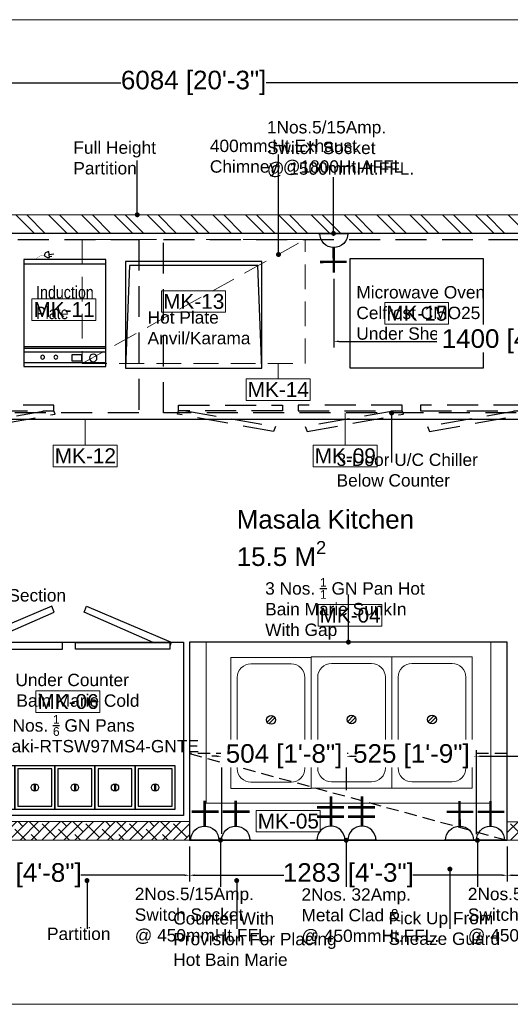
# Model space of a CAD drawing. Header units: millimetres. Extents: x 2986598 to 3043959, y -509231 to -488047.
# Tile 3 of 4: x 2993448 to 2995429, y -492022 to -488047. Entities that reach past the tile are written whole.
import ezdxf

# ---------------------------------------------------------------- set-up
doc = ezdxf.new("R2010")
doc.units = ezdxf.units.MM
doc.header["$LTSCALE"] = 1000
doc.header["$MEASUREMENT"] = 0
doc.header["$PDMODE"] = 3
doc.header["$PDSIZE"] = -1
doc.linetypes.add('DASHED', pattern=[0.75, 0.5, -0.25])
doc.linetypes.add('HIDDEN', pattern=[0.375, 0.25, -0.125])
doc.layers.get('0').update_dxf_attribs({"linetype": 'CONTINUOUS'})
doc.layers.get('Defpoints').update_dxf_attribs({"linetype": 'CONTINUOUS'})
for name, color, linetype in [('ELECTRICAL', 7, 'CONTINUOUS'), ('Equipment', 5, 'CONTINUOUS'), ('Equipment Name', 7, 'CONTINUOUS'), ('Exhaut Hoods', 222, 'CONTINUOUS')]:
    doc.layers.add(name, color=color, linetype=linetype)
for name, color, linetype, lineweight in [('Equip No.', 1, 'CONTINUOUS', 15), ('HATCH', 251, 'CONTINUOUS', 5), ('PARTITION', 34, 'CONTINUOUS', 13), ('TEXT', 7, 'CONTINUOUS', 5)]:
    doc.layers.add(name, color=color, linetype=linetype, lineweight=lineweight)
doc.styles.add('ARAIL', font='arial.ttf')
doc.styles.add('Arial', font='arial.ttf')
doc.styles.get("Standard").update_dxf_attribs({"font": 'arial.ttf'})
doc.dimstyles.new('TFS-Dim', dxfattribs={"dimtxt": 75, "dimasz": 20, "dimexe": 25, "dimexo": 25, "dimgap": 5, "dimtad": 0, "dimdec": 0, "dimzin": 0, "dimdsep": 46, "dimtxsty": 'Standard', "dimcen": 0.09, "dimclrd": 8, "dimclre": 8, "dimadec": 0, "dimazin": 0, "dimtfac": 1, "dimtdec": 0, "dimtofl": 0, "dimtmove": 0, "dimatfit": 3, "dimldrblk": 'DOT', "dimfxl": 1, "dimtolj": 1, "dimtzin": 0, "dimlwd": -1, "dimlwe": -1, "dimarcsym": 0})

# ---------------------------------------------------------------- blocks, each defined once
blk = doc.blocks.new('A$C35fc1d34')
at = {"layer": 'Equipment'}
for p, q in [((0, 0), (0, 330.2)), ((0, 330.2), (431.8, 330.2)), ((13.9, 330.2), (13.9, 0)), ((58, 330.2), (58, 0)), ((72.2, 330.2), (72.2, 0)), ((79, 330.2), (79, 0)), ((412.8, 330.2), (412.8, 0)), ((431.8, 330.2), (431.8, 0)), ((452.1, 101.9), (454, 120)), ((439.8, 103.2), (463.6, 100.7)), ((443.9, 102.8), (445, 112.9)), ((431.8, 0), (0, 0))]:
    blk.add_line(p, q, dxfattribs=at)
blk.add_lwpolyline([(23.2, 193.1), (23.2, 234.1), (46.5, 234.1), (46.5, 193.1)], close=True, dxfattribs=at)
at = {"layer": 'Equipment', "color": 250, "const_width": 1}
blk.add_lwpolyline([(431.8, 47.5, 0.23358), (449.7, 82.9)], format="xyb", dxfattribs=at)
at = {"layer": 'Equipment'}
blk.add_lwpolyline([(463.6, 100.7, -0.063324), (461.9, 93.2, -0.07639), (458.7, 87.6, -0.107132), (454.1, 83.7, -0.14755), (449.7, 82.9, -0.14755), (445.7, 84.6, -0.107132), (441.9, 89.4, -0.07639), (440, 95.5, -0.063324), (439.8, 103.2, -0.063324)], format="xyb", dxfattribs=at)
for centre, radius in [((34.2, 279.7), 15.2), ((37.7, 128.4), 7.71), ((37.7, 75.3), 7.71)]:
    blk.add_circle(centre, radius, dxfattribs=at)
blk = doc.blocks.new('_Dot')
at = {"color": 0, "linetype": 'ByBlock', "lineweight": -2}
blk.add_line((-0.5, 0), (-1, 0), dxfattribs=at)
at = {"color": 0, "linetype": 'ByBlock', "const_width": 0.5}
blk.add_lwpolyline([(-0.25, 0, 1), (0.25, 0, 1)], format="xyb", close=True, dxfattribs=at)
blk = doc.blocks.new('*D435')
at = {"layer": 'Defpoints', "color": 0, "transparency": 16777216}
for p in [(2997191.9, -488301.8), (2991108.3, -488834.6), (2997191.9, -488834.6)]:
    blk.add_point(p, dxfattribs=at)
at = {"layer": 'Equipment Name', "color": 8, "transparency": 16777216}
for p, q in [((2991108.3, -488809.6), (2991108.3, -488276.8)), ((2997191.9, -488809.6), (2997191.9, -488276.8)), ((2991128.3, -488301.8), (2993856.8, -488301.8)), ((2997171.9, -488301.8), (2994443.4, -488301.8))]:
    blk.add_line(p, q, dxfattribs=at)
for points in [[(2991128.3, -488298.5), (2991128.3, -488305.2), (2991108.3, -488301.8)], [(2997171.9, -488298.5), (2997171.9, -488305.2), (2997191.9, -488301.8)]]:
    blk.add_solid(points, dxfattribs=at)
at = {"layer": 'Equipment Name', "color": 0, "transparency": 16777216, "insert": (2994150.1, -488301.8), "char_height": 75, "attachment_point": 5}
blk.add_mtext('\\A1;6084 [20\'-3"]', dxfattribs=at)
blk = doc.blocks.new('A$Cb17207a4')
at = {"layer": 'Equipment', "color": 3, "linetype": 'HIDDEN', "ltscale": 0.5}
for points in [[(1800, -700), (0, -700), (0, 0), (1800, 0)], [(481.2, -668.7), (481.2, -690.9), (61.4, -690.9), (61.4, -668.7)], [(544.2, -668.7), (544.2, -690.9), (964, -690.9), (964, -668.7)], [(1038.2, -668.7), (1038.2, -690.9), (1458, -690.9), (1458, -668.7)]]:
    blk.add_lwpolyline(points, close=True, dxfattribs=at)
at = {"layer": 'Equipment', "color": 3, "linetype": 'HIDDEN', "ltscale": 0.5, "elevation": 45.6}
for points in [[(90.2, -690.9), (452.5, -754.4), (444.8, -775.3), (56.5, -704.2), (61.4, -690.9)], [(935.2, -690.9), (572.9, -754.4), (580.6, -775.3), (968.9, -704.2), (964, -690.9)], [(1429.2, -690.9), (1066.9, -754.4), (1074.6, -775.3), (1462.9, -704.2), (1458, -690.9)]]:
    blk.add_lwpolyline(points, dxfattribs=at)
blk = doc.blocks.new('*D439')
at = {"layer": 'Defpoints', "color": 0, "transparency": 16777216}
for p in [(2992733.7, -491359.6), (2994133.7, -491359.6), (2994133.7, -491500.8)]:
    blk.add_point(p, dxfattribs=at)
at = {"layer": 'Equipment Name', "color": 8, "transparency": 16777216}
for p, q in [((2992733.7, -491384.6), (2992733.7, -491525.8)), ((2994133.7, -491384.6), (2994133.7, -491525.8)), ((2992753.7, -491500.8), (2993173.3, -491500.8)), ((2994113.7, -491500.8), (2993694.1, -491500.8))]:
    blk.add_line(p, q, dxfattribs=at)
for points in [[(2992753.7, -491497.4), (2992753.7, -491504.1), (2992733.7, -491500.8)], [(2994113.7, -491497.4), (2994113.7, -491504.1), (2994133.7, -491500.8)]]:
    blk.add_solid(points, dxfattribs=at)
at = {"layer": 'Equipment Name', "color": 0, "transparency": 16777216, "insert": (2993433.7, -491500.8), "char_height": 75, "attachment_point": 5}
blk.add_mtext('\\A1;1400 [4\'-8"]', dxfattribs=at)
blk = doc.blocks.new('*D440')
at = {"layer": 'Defpoints', "color": 0, "transparency": 16777216}
for p in [(2994133.7, -491359.6), (2995416.5, -491359.6), (2995416.5, -491500.8)]:
    blk.add_point(p, dxfattribs=at)
at = {"layer": 'Equipment Name', "color": 8, "transparency": 16777216}
for p, q in [((2994133.7, -491384.6), (2994133.7, -491525.8)), ((2995416.5, -491384.6), (2995416.5, -491525.8)), ((2994153.7, -491500.8), (2994514.7, -491500.8)), ((2995396.5, -491500.8), (2995035.5, -491500.8))]:
    blk.add_line(p, q, dxfattribs=at)
for points in [[(2994153.7, -491497.4), (2994153.7, -491504.1), (2994133.7, -491500.8)], [(2995396.5, -491497.4), (2995396.5, -491504.1), (2995416.5, -491500.8)]]:
    blk.add_solid(points, dxfattribs=at)
at = {"layer": 'Equipment Name', "color": 0, "transparency": 16777216, "insert": (2994775.1, -491500.8), "char_height": 75, "attachment_point": 5}
blk.add_mtext('\\A1;1283 [4\'-3"]', dxfattribs=at)
blk = doc.blocks.new('*D441')
at = {"layer": 'Defpoints', "color": 0, "transparency": 16777216}
for p in [(2995416.5, -491359.6), (2996364.1, -491359.6), (2996364.1, -491500.8)]:
    blk.add_point(p, dxfattribs=at)
at = {"layer": 'Equipment Name', "color": 8, "transparency": 16777216}
for p, q in [((2995416.5, -491384.6), (2995416.5, -491525.8)), ((2996364.1, -491384.6), (2996364.1, -491525.8)), ((2995436.5, -491500.8), (2995655.5, -491500.8)), ((2996344.1, -491500.8), (2996125.1, -491500.8))]:
    blk.add_line(p, q, dxfattribs=at)
for points in [[(2995436.5, -491497.4), (2995436.5, -491504.1), (2995416.5, -491500.8)], [(2996344.1, -491497.4), (2996344.1, -491504.1), (2996364.1, -491500.8)]]:
    blk.add_solid(points, dxfattribs=at)
at = {"layer": 'Equipment Name', "color": 0, "transparency": 16777216, "insert": (2995890.3, -491500.8), "char_height": 75, "attachment_point": 5}
blk.add_mtext('\\A1;948 [3\'-2"]', dxfattribs=at)
blk = doc.blocks.new('A$C21C85089')
at = {"layer": 'ELECTRICAL'}
for points, const_width in [([(-42, 108.5), (43.4, 108.5)], 4.7), ([(0, 69.7), (0, 0)], 7.15), ([(-35.8, 30), (38, 30)], 7.15)]:
    blk.add_lwpolyline(points, dxfattribs=dict(at, const_width=const_width))
blk.add_arc((0, 108.5), 38.8, 180, 0, dxfattribs=at)
blk = doc.blocks.new('A$C254D60C6')
at = {"layer": 'ELECTRICAL'}
for points, const_width in [([(161.3, 142.2), (161.3, -9.6)], 8.36), ([(0, 131.3), (0, 0)], 12.7), ([(45.9, 131.3), (45.9, 0)], 12.7), ([(92.3, 67.5), (-53.3, 67.5)], 12.7)]:
    blk.add_lwpolyline(points, dxfattribs=dict(at, const_width=const_width))
blk.add_arc((161.3, 67.5), 69, 90, 270, dxfattribs=at)
blk = doc.blocks.new('*D445')
at = {"layer": 'Defpoints', "color": 0, "transparency": 16777216}
for p in [(2996116.6, -488917.4), (2994716.2, -489068.5), (2996116.6, -489345.5)]:
    blk.add_point(p, dxfattribs=at)
at = {"layer": 'ELECTRICAL', "color": 8, "transparency": 16777216}
for p, q in [((2996116.6, -488942.4), (2996116.6, -489370.5)), ((2994716.2, -489093.5), (2994716.2, -489370.5)), ((2994736.2, -489345.5), (2995156, -489345.5)), ((2996096.6, -489345.5), (2995676.8, -489345.5))]:
    blk.add_line(p, q, dxfattribs=at)
for points in [[(2994736.2, -489342.1), (2994736.2, -489348.8), (2994716.2, -489345.5)], [(2996096.6, -489342.1), (2996096.6, -489348.8), (2996116.6, -489345.5)]]:
    blk.add_solid(points, dxfattribs=at)
at = {"layer": 'ELECTRICAL', "color": 0, "transparency": 16777216, "insert": (2995416.4, -489345.5), "char_height": 75, "attachment_point": 5, "bg_fill": 3, "box_fill_scale": 1.25, "bg_fill_color": 256, "bg_fill_true_color": 13158600, "bg_fill_transparency": 0}
blk.add_mtext('\\A1;1400 [4\'-8"]', dxfattribs=at)
blk = doc.blocks.new('*D449')
at = {"layer": 'Defpoints', "color": 0, "transparency": 16777216}
for p in [(2995292.2, -491020.4), (2996792.3, -491200.9), (2995292.2, -491359.6)]:
    blk.add_point(p, dxfattribs=at)
at = {"layer": 'ELECTRICAL', "color": 8, "transparency": 16777216}
for p, q in [((2995292.2, -491334.6), (2995292.2, -490995.4)), ((2996792.3, -491175.9), (2996792.3, -490995.4)), ((2995312.2, -491020.4), (2995847, -491020.4)), ((2996772.3, -491020.4), (2996237.5, -491020.4))]:
    blk.add_line(p, q, dxfattribs=at)
for points in [[(2995312.2, -491017.1), (2995312.2, -491023.8), (2995292.2, -491020.4)], [(2996772.3, -491017.1), (2996772.3, -491023.8), (2996792.3, -491020.4)]]:
    blk.add_solid(points, dxfattribs=at)
at = {"layer": 'ELECTRICAL', "color": 0, "transparency": 16777216, "insert": (2996042.2, -491020.4), "char_height": 75, "attachment_point": 5, "bg_fill": 3, "box_fill_scale": 1.25, "bg_fill_color": 256, "bg_fill_true_color": 13158600, "bg_fill_transparency": 0}
blk.add_mtext("\\A1;1500 [5']", dxfattribs=at)
blk = doc.blocks.new('*D450')
at = {"layer": 'Defpoints', "color": 0, "transparency": 16777216}
for p in [(2994767.1, -491182.8), (2995292.2, -491359.6)]:
    blk.add_point(p, dxfattribs=at)
at = {"layer": 'ELECTRICAL', "color": 8, "transparency": 16777216}
for p, q in [((2994767.1, -491157.8), (2994767.1, -490995.4)), ((2995292.2, -491334.6), (2995292.2, -490995.4)), ((2994787.1, -491020.4), (2994794.8, -491020.4)), ((2995272.2, -491020.4), (2995264.5, -491020.4))]:
    blk.add_line(p, q, dxfattribs=at)
for points in [[(2994787.1, -491017.1), (2994787.1, -491023.8), (2994767.1, -491020.4)], [(2995272.2, -491017.1), (2995272.2, -491023.8), (2995292.2, -491020.4)]]:
    blk.add_solid(points, dxfattribs=at)
at = {"layer": 'ELECTRICAL', "color": 0, "transparency": 16777216, "insert": (2995029.6, -491020.4), "char_height": 75, "attachment_point": 5, "bg_fill": 3, "box_fill_scale": 1.25, "bg_fill_color": 256, "bg_fill_true_color": 13158600, "bg_fill_transparency": 0}
blk.add_mtext('\\A1;525 [1\'-9"]', dxfattribs=at)
at = {"layer": 'Defpoints', "color": 0, "transparency": 16777216}
blk.add_point((2994767.1, -491020.4), dxfattribs=at)
blk = doc.blocks.new('*D451')
at = {"layer": 'Defpoints', "color": 0, "transparency": 16777216}
for p in [(2994767.1, -491182.8), (2994263.4, -491359.2)]:
    blk.add_point(p, dxfattribs=at)
at = {"layer": 'ELECTRICAL', "color": 8, "transparency": 16777216}
for p, q in [((2994263.4, -491334.2), (2994263.4, -490995.4)), ((2994767.1, -491157.8), (2994767.1, -490995.4)), ((2994243.4, -491020.4), (2994223.4, -491020.4)), ((2994787.1, -491020.4), (2994807.1, -491020.4))]:
    blk.add_line(p, q, dxfattribs=at)
for points in [[(2994243.4, -491017.1), (2994243.4, -491023.8), (2994263.4, -491020.4)], [(2994787.1, -491017.1), (2994787.1, -491023.8), (2994767.1, -491020.4)]]:
    blk.add_solid(points, dxfattribs=at)
at = {"layer": 'ELECTRICAL', "color": 0, "transparency": 16777216, "insert": (2994515.3, -491020.4), "char_height": 75, "attachment_point": 5, "bg_fill": 3, "box_fill_scale": 1.25, "bg_fill_color": 256, "bg_fill_true_color": 13158600, "bg_fill_transparency": 0}
blk.add_mtext('\\A1;504 [1\'-8"]', dxfattribs=at)
at = {"layer": 'Defpoints', "color": 0, "transparency": 16777216}
blk.add_point((2994263.4, -491020.4), dxfattribs=at)
blk = doc.blocks.new('A$Ca4fd5d77')
at = {"layer": 'Equipment'}
for p, q in [((79.1, 102.5), (79.1, 73.5)), ((82.9, 102.5), (82.9, 73.5))]:
    blk.add_line(p, q, dxfattribs=at)
for points in [[(0, 176), (0, 0), (162, 0), (162, 176)], [(12.5, 163.5), (12.5, 12.5), (149.5, 12.5), (149.5, 163.5)]]:
    blk.add_lwpolyline(points, close=True, dxfattribs=at)
blk.add_circle((81, 88), 14.7, dxfattribs=at)
blk = doc.blocks.new('A$Ccd9e918b')
at = {"layer": 'Equipment'}
for points in [[(136.9, -1.8), (416.3, 120.7), (407.1, 145.7), (64.2, 0), (70.1, -15.9)], [(548.3, -1.8), (827.7, 120.7), (818.5, 145.7), (475.6, 0), (481.4, -15.9)], [(1228.7, -1.8), (949.3, 120.7), (958.5, 145.7), (1301.4, 0), (1295.5, -15.9)]]:
    blk.add_lwpolyline(points, dxfattribs=at)
for points in [[(1350, -700), (0, -700), (0, 0), (1350, 0)], [(450.8, -28.5), (450.8, -1.8), (70.1, -1.8), (70.1, -28.5)], [(862.2, -28.5), (862.2, -1.8), (481.4, -1.8), (481.4, -28.5)], [(914.8, -28.5), (914.8, -1.8), (1295.5, -1.8), (1295.5, -28.5)]]:
    blk.add_lwpolyline(points, close=True, dxfattribs=at)
for p in [(21, -675), (183, -675), (345, -675), (507, -675), (669, -675), (831, -675), (993, -675), (1155, -675)]:
    blk.add_blockref('A$Ca4fd5d77', p, dxfattribs=at)

msp = doc.modelspace()

# ---------------------------------------------------------------- hatches: boundary and pattern name
at = {"layer": 'HATCH'}
h = msp.add_hatch(dxfattribs=at)
h.set_pattern_fill('ANSI32', color=256, scale=250, angle=90)
h.set_pattern_definition([(135, (55754.09, -11092.91), (-66.2912607, -66.2912607), []), (135, (55754.09, -11048.71), (-66.2912607, -66.2912607), [])])
h.paths.add_polyline_path([(2991108.3, -488909.6), (2997191.9, -488909.6), (2997191.9, -488834.6), (2991108.3, -488834.6)])
h = msp.add_hatch(dxfattribs=at)
h.set_pattern_fill('ANSI38', color=256, scale=250)
h.set_pattern_definition([(45, (56161.3, -11067.597), (-22.0970869, 22.0970869), []), (135, (56161.3, -11067.597), (-66.29126074, 22.0970869), [78.125, -46.875])])
h.paths.add_polyline_path([(2994133.7, -491284.3), (2994133.7, -491359.3), (2992733.7, -491359.3), (2992733.7, -491284.3)])
h = msp.add_hatch(dxfattribs=at)
h.set_pattern_fill('ANSI38', color=256, scale=250)
h.set_pattern_definition([(45, (58760.086, -11067.906), (-22.0970869, 22.0970869), []), (135, (58760.086, -11067.906), (-66.29126074, 22.0970869), [78.125, -46.875])])
h.paths.add_polyline_path([(2996364.1, -491284.9), (2996364.1, -491359.9), (2995416.5, -491359.6), (2995416.5, -491284.6)])

# ---------------------------------------------------------------- linework, layer by layer
at = {"layer": 'Equip No.'}
for p, q in [((2994491.5, -489497), (2994491.5, -489434.6)), ((2994762.1, -489634.6), (2994762.1, -489764.2)), ((2993712.4, -489659.6), (2993712.4, -489764.2)), ((2994775.1, -490494.7), (2994775.1, -490559.6))]:
    msp.add_line(p, q, dxfattribs=at)
for points in [[(2993497.3, -489173.6), (2993755.4, -489173.6), (2993755.4, -489260.8), (2993497.3, -489260.8)], [(2994021, -489141), (2994279.2, -489141), (2994279.2, -489228.1), (2994021, -489228.1)], [(2994921.8, -489189), (2995179.9, -489189), (2995179.9, -489276.1), (2994921.8, -489276.1)], [(2994362.5, -489497), (2994620.6, -489497), (2994620.6, -489584.1), (2994362.5, -489584.1)], [(2993583.3, -489764.2), (2993841.5, -489764.2), (2993841.5, -489851.4), (2993583.3, -489851.4)], [(2994633, -489764.2), (2994891.1, -489764.2), (2994891.1, -489851.4), (2994633, -489851.4)], [(2994652.5, -490407.5), (2994910.6, -490407.5), (2994910.6, -490494.7), (2994652.5, -490494.7)], [(2993513.5, -490756.2), (2993771.6, -490756.2), (2993771.6, -490843.3), (2993513.5, -490843.3)], [(2994403.1, -491239), (2994661.3, -491239), (2994661.3, -491326.1), (2994403.1, -491326.1)]]:
    msp.add_lwpolyline(points, close=True, dxfattribs=at)
at = {"layer": 'Equipment'}
for p, q in [((2994471.3, -490858), (2994447.2, -490882.1)), ((2994478.4, -490865.1), (2994454.2, -490889.2)), ((2994796.3, -490856.5), (2994772.2, -490880.6)), ((2994803.4, -490863.5), (2994779.2, -490887.7)), ((2995121.3, -490856.5), (2995097.2, -490880.6)), ((2995128.4, -490863.5), (2995104.2, -490887.7))]:
    msp.add_line(p, q, dxfattribs=at)
at = {"layer": 'Equipment', "color": 32, "linetype": 'HIDDEN', "ltscale": 0.2}
msp.add_line((2994133.7, -491009.6), (2995416.5, -491359.6), dxfattribs=at)
at = {"layer": 'Equipment', "color": 32}
for points in [[(2997116.9, -488909.6), (2991833.3, -488909.6), (2991833.3, -489659.6), (2997116.9, -489659.6)], [(2994133.7, -491359.6), (2995416.5, -491359.6), (2995416.5, -490559.6), (2994133.7, -490559.6)]]:
    msp.add_lwpolyline(points, close=True, dxfattribs=at)
at = {"layer": 'Equipment'}
for points in [[(2994780.8, -489452.5), (2995320.8, -489452.5), (2995320.8, -489012.5), (2994780.8, -489012.5)], [(2993875.1, -489453.2), (2994425.1, -489453.2), (2994425.1, -489023.2), (2993875.1, -489023.2)], [(2993875.1, -489453.2), (2994425.1, -489453.2), (2994409, -489039.2), (2993891.2, -489039.2)]]:
    msp.add_lwpolyline(points, close=True, dxfattribs=at)
at = {"layer": 'Equipment', "lineweight": 0, "ltscale": 50}
for points in [[(2994200.2, -490559.6), (2995350, -490559.6), (2995350, -491209.6), (2994200.2, -491209.6)], [(2994300.3, -490621.1), (2994625.3, -490621.1), (2994625.3, -491151.1), (2994300.3, -491151.1)], [(2994625.3, -490619.6), (2994950.3, -490619.6), (2994950.3, -491149.6), (2994625.3, -491149.6)], [(2994950.3, -490619.6), (2995275.3, -490619.6), (2995275.3, -491149.6), (2994950.3, -491149.6)]]:
    msp.add_lwpolyline(points, close=True, dxfattribs=at)
for points in [[(2994706.6, -490645.6), (2994868.9, -490645.6, -0.414214), (2994924.3, -490700.9), (2994924.3, -491068.2, -0.414214), (2994868.9, -491123.6), (2994706.6, -491123.6, -0.414214), (2994651.3, -491068.2), (2994651.3, -490700.9, -0.414214)], [(2995031.6, -490645.6), (2995193.9, -490645.6, -0.414214), (2995249.3, -490700.9), (2995249.3, -491068.2, -0.414214), (2995193.9, -491123.6), (2995031.6, -491123.6, -0.414214), (2994976.3, -491068.2), (2994976.3, -490700.9, -0.414214)], [(2994381.6, -490647.1), (2994543.9, -490647.1, -0.414214), (2994599.3, -490702.4), (2994599.3, -491069.8, -0.414214), (2994543.9, -491125.1), (2994381.6, -491125.1, -0.414214), (2994326.3, -491069.8), (2994326.3, -490702.4, -0.414214)]]:
    msp.add_lwpolyline(points, format="xyb", close=True, dxfattribs=at)
at = {"layer": 'Equipment', "color": 32, "linetype": 'HIDDEN', "ltscale": 0.2}
msp.add_lwpolyline([(2994133.7, -491359.6), (2995416.5, -491359.6), (2995416.5, -491009.6), (2994133.7, -491009.6)], close=True, dxfattribs=at)
at = {"layer": 'Equipment'}
for centre in [(2994462.8, -490873.6), (2994787.8, -490872.1), (2995112.8, -490872.1)]:
    msp.add_circle(centre, 17.8, dxfattribs=at)
at = {"layer": 'Exhaut Hoods', "linetype": 'DASHED', "lineweight": 0, "ltscale": 0.2}
msp.add_line((2993700.1, -489434.6), (2994600.1, -488934.6), dxfattribs=at)
msp.add_lwpolyline([(2994600.1, -489434.6), (2994600.1, -488934.6), (2993700.1, -488934.6), (2993700.1, -489434.6)], close=True, dxfattribs=at)
at = {"layer": 'HATCH'}
msp.add_line((2997108.9, -491359.6), (2991983.3, -491359.6), dxfattribs=at)
at = {"layer": 'PARTITION'}
for points in [[(2990657.4, -488046.9), (2997947.4, -488046.9), (2997947.4, -492021.7), (2990657.4, -492021.7)], [(2991108.3, -488909.6), (2997191.9, -488909.6), (2997191.9, -488834.6), (2991108.3, -488834.6)], [(2994133.7, -491284.3), (2994133.7, -491359.3), (2992733.7, -491359.3), (2992733.7, -491284.3)], [(2996364.1, -491284.9), (2996364.1, -491359.9), (2995416.5, -491359.6), (2995416.5, -491284.6)]]:
    msp.add_lwpolyline(points, close=True, dxfattribs=at)

# ---------------------------------------------------------------- block references
at = {"layer": 'ELECTRICAL'}
for name, p, xscale, yscale, zscale, rotation in [('A$C21C85089', (2994716.2, -489068.5), -1.464380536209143, 1.464380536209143, 1.464380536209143, 0.03025453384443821), ('A$C21C85089', (2994195.1, -491200.3), -1.464380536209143, 1.464380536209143, 1.464380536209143, 180.0302545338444), ('A$C21C85089', (2994320.1, -491200.2), -1.464380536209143, 1.464380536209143, 1.464380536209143, 180.0302545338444), ('A$C254D60C6', (2994774, -491226.7), 0.8237140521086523, 0.8237140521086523, 0.8237140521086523, 270), ('A$C21C85089', (2995223.9, -491200.7), -1.464380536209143, 1.464380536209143, 1.464380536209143, 180.0302545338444), ('A$C21C85089', (2995348.9, -491200.7), -1.464380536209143, 1.464380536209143, 1.464380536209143, 180.0302545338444)]:
    msp.add_blockref(name, p, dxfattribs=dict(at, xscale=xscale, yscale=yscale, zscale=zscale, rotation=rotation))
at = {"layer": 'Equipment'}
for p in [(2992128.2, -488934.6), (2994028.2, -488934.6)]:
    msp.add_blockref('A$Cb17207a4', p, dxfattribs=at)
at = {"layer": 'Equipment', "xscale": -1, "rotation": 270.000000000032}
msp.add_blockref('A$C35fc1d34', (2993465, -489446.7), dxfattribs=at)
at = {"layer": 'Exhaut Hoods'}
msp.add_blockref('A$Ccd9e918b', (2992758.7, -490559.6), dxfattribs=at)

# ---------------------------------------------------------------- texts
at = {"layer": 'ELECTRICAL', "color": 7, "char_height": 50, "attachment_point": 1, "style": 'ARAIL'}
for s, insert, width in [('1Nos.5/15Amp.\\PSwitch Socket \\P@ 1500mmHt.FFL.', (2994446, -488456.1, 0), 597.516), ('2Nos.5/15Amp.\\PSwitch Socket \\P@ 450mmHt.FFL.', (2993912.4, -491551.3, 1117.4), 1217.819), ('2Nos. 32Amp.\\PMetal Clad & \\P@ 450mmHt.FFL.', (2994585.6, -491553.4, 0), 640.728), ('2Nos.5/15Amp.\\PSwitch Socket \\P@ 450mmHt.FFL.', (2995257.4, -491551.3, 1117.4), 1217.819)]:
    msp.add_mtext(s, dxfattribs=dict(at, insert=insert, width=width))
at = {"layer": 'Equip No.', "color": 7, "char_height": 60, "attachment_point": 1, "style": 'Arial'}
for s, insert in [('\\pxqc;MK-13', (2993780.9, -489154.1, 1117.4)), ('\\pxqc;MK-11', (2993257.2, -489186.7, 1117.4)), ('\\pxqc;MK-15', (2994681.7, -489202, 1117.4)), ('\\pxqc;MK-14', (2994122.4, -489510, 1117.4)), ('\\pxqc;MK-12', (2993343.2, -489777.3, 1117.4)), ('\\pxqc;MK-09', (2994392.9, -489777.3, 1117.4)), ('\\pxqc;MK-04', (2994412.3, -490420.6, 1117.4)), ('\\pxqc;MK-06', (2993273.4, -490769.3, 1117.4)), ('\\pxqc;MK-05', (2994163, -491252.1, 1117.4))]:
    msp.add_mtext_dynamic_manual_height_columns(s, width=739.357, gutter_width=15, heights=[46.5], dxfattribs=dict(at, insert=insert))
at = {"layer": 'Equipment Name', "char_height": 50, "attachment_point": 1, "rotation": 359.9919, "style": 'Arial'}
for s, insert, width in [('\\A1;Full Height \\PPartition', (2993664.4, -488538.2), 1190.481), ('\\A1;400mm.Ht.Exhaust \\PChimney @1800Ht.AFFL', (2994215.7, -488531.2, 988), 1190.481), ('\\A1;\\pxql;{\\fArial Narrow|b0|i0|c0|p34;Induction \\PPlate}', (2993514.2, -489122.4, 12732.1), 1190.481), ('\\A1;\\pxql;Microwave Oven\\PCelfrost CMO25\\PUnder Shelf ', (2994807.2, -489122.2, 1117.4), 1190.481), ('\\pxql;Hot Plate\\PAnvil/Karama', (2993964.3, -489223.9), 1190.481), ('\\A1;\\pxql;3-Door U/C Chiller\\PBelow Counter', (2994727.4, -489798.3, 2234.8), 1190.481), ('\\A1;\\pxql;3 Nos. {\\H0.7x;\\S1/1;} GN Pan Hot Bain Marie SunkIn\\PWith Gap ', (2994439.1, -490300.8, 2234.8), 770.601), ('\\A1;Chat Section', (2993235.1, -490345.6), 1190.481), ('\\A1;\\pxql;3 Door Under Counter \\PIn Built Bain Marie Cold\\PWith 8 Nos. {\\H0.7x;\\S1/6;} GN Pans\\PHoshizaki-RTSW97MS4-GNTE', (2993201.6, -490687.2, 1129.1), 1190.481), ('\\A1;Counter With Provision For Placing Hot Bain Marie ', (2994067.8, -491649.9), 664.768), ('\\A1;Pick Up From Sneaze Guard', (2994937.2, -491648.5), 583.111), ('\\A1; Partition ', (2993538.7, -491711.9), 1190.481)]:
    msp.add_mtext(s, dxfattribs=dict(at, insert=insert, width=width))
at = {"layer": 'TEXT', "insert": (2994324.2, -490026.6, 0), "char_height": 75, "width": 897.419, "attachment_point": 1, "rotation": 0, "style": 'Arial'}
msp.add_mtext('\\A1;{\\C6;Masala Kitchen 15.5 M\\H0.7x;\\S2^ ;}', dxfattribs=at)

# ---------------------------------------------------------------- dimensions: what is measured, and where the dimension line sits
at = {"layer": 'Equipment Name'}
dim = msp.add_linear_dim(base=(2997191.9, -488301.8), p1=(2991108.3, -488834.6), p2=(2997191.9, -488834.6), dimstyle='TFS-Dim', dxfattribs=at)
dim.commit()
dim.dimension.update_dxf_attribs({"geometry": '*D435', "text_midpoint": (2994150.1, -488301.8)})
for base, p1, p2, picture, middle in [((2994133.7, -491500.8), (2992733.7, -491359.6), (2994133.7, -491359.6), '*D439', (2993433.7, -491500.8)), ((2995416.5, -491500.8), (2994133.7, -491359.6), (2995416.5, -491359.6), '*D440', (2994775.1, -491500.8)), ((2996364.1, -491500.8), (2995416.5, -491359.6), (2996364.1, -491359.6), '*D441', (2995890.3, -491500.8))]:
    dim = msp.add_linear_dim(base=base, p1=p1, p2=p2, dimstyle='TFS-Dim', override={"dimtmove": 1}, dxfattribs=at)
    dim.commit()
    dim.dimension.update_dxf_attribs({"geometry": picture, "text_midpoint": middle})

# ---------------------------------------------------------------- leaders
at = {"layer": 'ELECTRICAL'}
for points, override in [([(2994715, -488909.6), (2994715, -488682.4)], {"dimgap": 5, "dimtad": 0}), ([(2994258.7, -491359.2), (2994258.7, -491547.6)], {"dimgap": 5, "dimtad": 0, "dimfxl": 37.5, "dimtfill": 1, "dimarcsym": 2}), ([(2994766.1, -491359.6), (2994766.1, -491548)], {"dimgap": 5, "dimtad": 0, "dimfxl": 37.5, "dimtfill": 1, "dimarcsym": 2}), ([(2995296.2, -491359.6), (2995296.2, -491548.1)], {"dimgap": 5, "dimtad": 0, "dimfxl": 37.5, "dimtfill": 1, "dimarcsym": 2})]:
    msp.add_leader(points, dimstyle='TFS-Dim', override=override, dxfattribs=at)
at = {"layer": 'Equipment Name'}
for points, override in [([(2993922.5, -488834.6), (2993922.5, -488615.3)], {"dimgap": 5, "dimtad": 0}), ([(2994492.8, -488994.7), (2994492.8, -488590.8)], {"dimgap": 5, "dimtad": 0, "dimfxl": 0.18, "dimfxlon": 1, "dimtfill": 1, "dimtfillclr": 256, "dimarcsym": 1}), ([(2994949.4, -489634.6), (2994949.4, -489835)], {"dimgap": 5, "dimtad": 0}), ([(2994775.3, -490559.6), (2994775.3, -490367.6)], {"dimgap": 5, "dimtad": 0}), ([(2995185, -491475.8), (2995185, -491716.4)], {"dimgap": 5, "dimtad": 0}), ([(2993719.6, -491522.1), (2993719.6, -491716.4)], {"dimgap": 5, "dimtad": 0}), ([(2994324.1, -491522.1), (2994324.1, -491716.4)], {"dimgap": 5, "dimtad": 0})]:
    msp.add_leader(points, dimstyle='TFS-Dim', override=override, dxfattribs=at)

# ---------------------------------------------------------------- next in the draw order: dimensions: what is measured, and where the dimension line sits
at = {"layer": 'ELECTRICAL'}
for base, p1, p2, picture, middle in [((2996116.6, -489345.5), (2994716.2, -489068.5), (2996116.6, -488917.4), '*D445', (2995416.4, -489345.5)), ((2995292.2, -491020.4), (2996792.3, -491200.9), (2995292.2, -491359.6), '*D449', (2996042.2, -491020.4))]:
    dim = msp.add_linear_dim(base=base, p1=p1, p2=p2, dimstyle='TFS-Dim', override={"dimtmove": 1, "dimfxl": 37.5, "dimtfill": 1, "dimarcsym": 2}, dxfattribs=at)
    dim.commit()
    dim.dimension.update_dxf_attribs({"geometry": picture, "text_midpoint": middle})

# ---------------------------------------------------------------- next in the draw order: dimensions: what is measured, and where the dimension line sits
dim = msp.add_linear_dim(base=(2994767.1, -491020.4), p1=(2995292.2, -491359.6), p2=(2994767.1, -491182.8), dimstyle='TFS-Dim', override={"dimtmove": 1, "dimfxl": 37.5, "dimtfill": 1, "dimarcsym": 2}, dxfattribs=at)
dim.commit()
dim.dimension.update_dxf_attribs({"geometry": '*D450', "text_midpoint": (2995029.6, -491020.4)})

# ---------------------------------------------------------------- next in the draw order: dimensions: what is measured, and where the dimension line sits
dim = msp.add_linear_dim(base=(2994263.4, -491020.4), p1=(2994767.1, -491182.8), p2=(2994263.4, -491359.2), dimstyle='TFS-Dim', override={"dimtmove": 1, "dimfxl": 37.5, "dimtfill": 1, "dimarcsym": 2}, dxfattribs=at)
dim.commit()
dim.dimension.update_dxf_attribs({"geometry": '*D451', "text_midpoint": (2994515.3, -491020.4)})

# ---------------------------------------------------------------- next in the draw order: block references
at = {"layer": 'ELECTRICAL', "xscale": 0.8237140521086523, "yscale": 0.8237140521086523, "zscale": 0.8237140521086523, "rotation": 270}
msp.add_blockref('A$C254D60C6', (2994649, -491226.7), dxfattribs=at)

doc.saveas('drawing.dxf')
